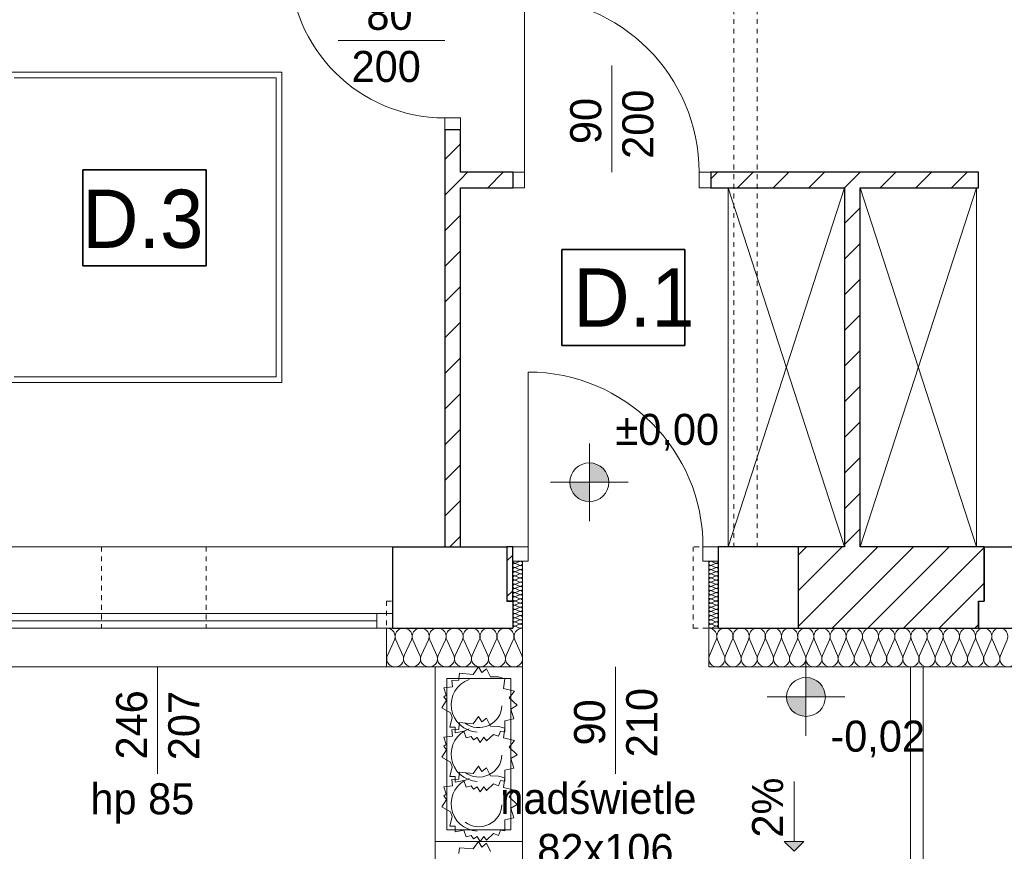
# Model space of a CAD drawing. Extents: x -220312 to -8310, y -91840 to 81907.
# Tile 36 of 128: x -171943 to -166869, y -11165 to -6879. Entities that reach past the tile are written whole.
import ezdxf

# ---------------------------------------------------------------- set-up
doc = ezdxf.new("R2010")
doc.units = 0
doc.header["$MEASUREMENT"] = 0
doc.set_wipeout_variables(frame=1)
doc.linetypes.add('Hidden Line', pattern=[50, 25, -25])
doc.layers.add('#kan_san-op', color=34, linetype='Continuous')
for name, color, linetype, lineweight, true_color in [('Arch drzwi_Nr_Pióra__4', 7, 'Continuous', 9, 0x029e21), ('Arch ocieplenie_Nr_Pióra__22', 7, 'Continuous', 9, 0x7f7f7f), ('Arch okna_Nr_Pióra__4', 7, 'Continuous', 9, 0x029e21), ('Arch wyposarzenie_Nr_Pióra__4', 7, 'Continuous', 9, 0x029e21), ('Arch wyposazenie_Nr_Pióra__9', 7, 'Continuous', 13, 0x3dad99)]:
    doc.layers.add(name, color=color, linetype=linetype, lineweight=lineweight, true_color=true_color)
for name, color, linetype, lineweight in [('Arch opisy_Nr_Pióra__21', 7, 'Continuous', 9), ('Arch schody_Nr_Pióra__21', 7, 'Continuous', 9), ('arch spadki_Nr_Pióra__21', 7, 'Continuous', 9), ('Arch wyburzenia_Nr_Pióra__46', 5, 'Continuous', 13), ('Arch ściany nośne_Nr_Pióra__21', 7, 'Continuous', 9), ('Arch ściany nośne_Nr_Pióra__27', 7, 'Continuous', 30), ('Drzwi ArchiCAD_Nr_Pióra__27', 7, 'Continuous', 30), ('Drzwi ArchiCAD_Nr_Pióra__5', 7, 'Continuous', 13), ('INWENT RZĘDNE_Nr_Pióra__21', 7, 'Continuous', 9), ('INWENT.ŚCIANY_Nr_Pióra__1', 7, 'Continuous', 25), ('INWENT.ŚCIANY_Nr_Pióra__101', 8, 'Continuous', 13), ('PODKŁAD', 252, 'Continuous', 35)]:
    doc.layers.add(name, color=color, linetype=linetype, lineweight=lineweight)
doc.styles.add('GENERATED_STYLE_2', font='txt')
doc.styles.add('GENERATED_STYLE_4', font='txt')
doc.styles.add('GENERATED_STYLE_6', font='txt')
pattern_1 = [(45, (0, 0), (-91.92388, 91.92388), [])]

# ---------------------------------------------------------------- blocks, each defined once
blk = doc.blocks.new('parter')
at = {"layer": 'Arch schody_Nr_Pióra__21', "linetype": 'Continuous'}
blk.add_hatch(color=252, dxfattribs=at).paths.add_polyline_path([(-167953, -11165.1), (-168003, -11115.1), (-167903, -11115.1)], flags=0)
at = {"layer": 'Arch ściany nośne_Nr_Pióra__21', "linetype": 'Continuous'}
h = blk.add_hatch(dxfattribs=at)
h.set_pattern_fill('Common_Brick', color=252, style=0, pattern_type=2)
h.set_pattern_definition(pattern_1)
h.paths.add_polyline_path([(-169752.4, -7445.1), (-169752.4, -9595.1), (-169672.4, -9595.1), (-169672.4, -7445.1)], flags=0)
h = blk.add_hatch(dxfattribs=at)
h.set_pattern_fill('Common_Brick', color=252, style=0, pattern_type=2)
h.set_pattern_definition(pattern_1)
h.paths.add_polyline_path([(-169672.4, -7745.1), (-169402.4, -7745.1), (-169402.4, -7665.1), (-169672.4, -7665.1)], flags=0)
h = blk.add_hatch(dxfattribs=at)
h.set_pattern_fill('Common_Brick', color=252, style=0, pattern_type=2)
h.set_pattern_definition(pattern_1)
h.paths.add_polyline_path([(-167002.4, -7665.1), (-168382.4, -7665.1), (-168382.4, -7745.1), (-167002.4, -7745.1)], flags=0)
h = blk.add_hatch(dxfattribs=at)
h.set_pattern_fill('Common_Brick', color=252, style=0, pattern_type=2)
h.set_pattern_definition(pattern_1)
h.paths.add_polyline_path([(-167612.4, -9595.1), (-167612.4, -7745.1), (-167692.4, -7745.1), (-167692.4, -9595.1)], flags=0)
h = blk.add_hatch(dxfattribs=at)
h.set_pattern_fill('Common_Brick', color=252, style=0, pattern_type=2)
h.set_pattern_definition(pattern_1)
h.paths.add_polyline_path([(-169402.4, -9875.1), (-169402.4, -9595.1), (-169432.4, -9595.1), (-169432.4, -9875.1)], flags=0)
h = blk.add_hatch(dxfattribs=at)
h.set_pattern_fill('Common_Brick', color=252, style=0, pattern_type=2)
h.set_pattern_definition(pattern_1)
h.paths.add_polyline_path([(-167002.4, -9595.1), (-167932.4, -9595.1), (-167932.4, -10015.1), (-167002.4, -10015.1)], flags=0)
h = blk.add_hatch(dxfattribs=at)
h.set_pattern_fill('Common_Brick', color=252, style=0, pattern_type=2)
h.set_pattern_definition(pattern_1)
h.paths.add_polyline_path([(-166972.4, -9595.1), (-167002.4, -9595.1), (-167002.4, -9875.1), (-166972.4, -9875.1)], flags=0)
at = {"layer": 'INWENT RZĘDNE_Nr_Pióra__21', "linetype": 'Continuous'}
for points in [[(-169007.8, -9263), (-168907.8, -9263), (-168915.4, -9224.7), (-168937.1, -9192.3), (-168969.5, -9170.6), (-169007.8, -9163)], [(-169007.8, -9263), (-169107.8, -9263), (-169100.2, -9301.2), (-169078.5, -9333.7), (-169046, -9355.3), (-169007.8, -9363)], [(-167891.5, -10369.6), (-167791.5, -10369.6), (-167799.1, -10331.4), (-167820.8, -10298.9), (-167853.2, -10277.2), (-167891.5, -10269.6)], [(-167891.5, -10369.6), (-167991.5, -10369.6), (-167983.9, -10407.9), (-167962.2, -10440.3), (-167929.8, -10462), (-167891.5, -10469.6)]]:
    blk.add_hatch(color=252, dxfattribs=at).paths.add_polyline_path(points, flags=0)
at = {"color": 252}
for p, q in [((-171617.4, -8146.6), (-171617.4, -7652.5)), ((-171617.4, -7652.5), (-170982.1, -7652.5)), ((-170982.1, -7652.5), (-170982.1, -8146.6)), ((-169150.3, -8557.8), (-169150.3, -8063.7)), ((-169150.3, -8063.7), (-168515.1, -8063.7)), ((-168515.1, -8063.7), (-168515.1, -8557.8)), ((-170982.1, -8146.6), (-171617.4, -8146.6)), ((-168515.1, -8557.8), (-169150.3, -8557.8))]:
    blk.add_line(p, q, dxfattribs=at)
at = {"layer": 'Arch ocieplenie_Nr_Pióra__22', "color": 252, "linetype": 'Continuous'}
for p, q in [((-169367.3, -9671.1), (-169387.5, -9680)), ((-169387.5, -9681.8), (-169367.3, -9690.8)), ((-168377.5, -9671.1), (-168357.3, -9680)), ((-168357.3, -9681.8), (-168377.5, -9690.8)), ((-169367.3, -9692.6), (-169387.5, -9701.6)), ((-169387.5, -9703.4), (-169367.3, -9712.4)), ((-169367.3, -9714.2), (-169387.5, -9723.1)), ((-169387.5, -9725), (-169367.3, -9733.9)), ((-169367.3, -9735.7), (-169387.5, -9744.7)), ((-168377.5, -9692.6), (-168357.3, -9701.6)), ((-168357.3, -9703.4), (-168377.5, -9712.4)), ((-168377.5, -9714.2), (-168357.3, -9723.1)), ((-168357.3, -9725), (-168377.5, -9733.9)), ((-168377.5, -9735.7), (-168357.3, -9744.7)), ((-169387.5, -9746.5), (-169367.3, -9755.5)), ((-169367.3, -9757.3), (-169387.5, -9766.3)), ((-169387.5, -9768.1), (-169367.3, -9777.1)), ((-169367.3, -9778.9), (-169387.5, -9787.8)), ((-169387.5, -9789.6), (-169367.3, -9798.6)), ((-168357.3, -9746.5), (-168377.5, -9755.5)), ((-168377.5, -9757.3), (-168357.3, -9766.3)), ((-168357.3, -9768.1), (-168377.5, -9777.1)), ((-168377.5, -9778.9), (-168357.3, -9787.8)), ((-168357.3, -9789.6), (-168377.5, -9798.6)), ((-169367.3, -9800.4), (-169387.5, -9809.4)), ((-169387.5, -9811.2), (-169367.3, -9820.2)), ((-169367.3, -9822), (-169387.5, -9831)), ((-169387.5, -9832.8), (-169367.3, -9841.7)), ((-169367.3, -9843.6), (-169387.5, -9852.5)), ((-168377.5, -9800.4), (-168357.3, -9809.4)), ((-168357.3, -9811.2), (-168377.5, -9820.2)), ((-168377.5, -9822), (-168357.3, -9831)), ((-168357.3, -9832.8), (-168377.5, -9841.7)), ((-168377.5, -9843.6), (-168357.3, -9852.5)), ((-169387.5, -9854.3), (-169367.3, -9863.3)), ((-169367.3, -9865.1), (-169387.5, -9874.1)), ((-169387.5, -9875.9), (-169367.3, -9884.9)), ((-169367.3, -9886.7), (-169387.5, -9895.6)), ((-168357.3, -9854.3), (-168377.5, -9863.3)), ((-168377.5, -9865.1), (-168357.3, -9874.1)), ((-168357.3, -9875.9), (-168377.5, -9884.9)), ((-168377.5, -9886.7), (-168357.3, -9895.6)), ((-169387.5, -9897.5), (-169367.3, -9906.4)), ((-169367.3, -9908.2), (-169387.5, -9917.2)), ((-169387.5, -9919), (-169367.3, -9928)), ((-169367.3, -9929.8), (-169387.5, -9938.8)), ((-169387.5, -9940.6), (-169367.3, -9949.6)), ((-168357.3, -9897.5), (-168377.5, -9906.4)), ((-168377.5, -9908.2), (-168357.3, -9917.2)), ((-168357.3, -9919), (-168377.5, -9928)), ((-168377.5, -9929.8), (-168357.3, -9938.8)), ((-168357.3, -9940.6), (-168377.5, -9949.6)), ((-169367.3, -9951.4), (-169387.5, -9960.3)), ((-169387.5, -9962.1), (-169367.3, -9971.1)), ((-169367.3, -9972.9), (-169387.5, -9981.9)), ((-169387.5, -9983.7), (-169367.3, -9992.7)), ((-169367.3, -9994.5), (-169387.5, -10003.5)), ((-168377.5, -9951.4), (-168357.3, -9960.3)), ((-168357.3, -9962.1), (-168377.5, -9971.1)), ((-168377.5, -9972.9), (-168357.3, -9981.9)), ((-168357.3, -9983.7), (-168377.5, -9992.7)), ((-168377.5, -9994.5), (-168357.3, -10003.5)), ((-169387.5, -10005.3), (-169367.3, -10014.2)), ((-168357.3, -10005.3), (-168377.5, -10014.2)), ((-170048.7, -10155.6), (-170012.3, -10074.7)), ((-170005, -10074.7), (-169968.6, -10155.6)), ((-169961.2, -10155.6), (-169924.8, -10074.7)), ((-169917.5, -10074.7), (-169881.1, -10155.6)), ((-169873.7, -10155.6), (-169837.3, -10074.7)), ((-169830, -10074.7), (-169793.6, -10155.6)), ((-169786.2, -10155.6), (-169749.8, -10074.7)), ((-169742.5, -10074.7), (-169706.1, -10155.6)), ((-169698.7, -10155.6), (-169662.3, -10074.7)), ((-169655, -10074.7), (-169618.6, -10155.6)), ((-169611.2, -10155.6), (-169574.8, -10074.7)), ((-169567.5, -10074.7), (-169531.1, -10155.6)), ((-169523.7, -10155.6), (-169487.3, -10074.7)), ((-169480, -10074.7), (-169443.6, -10155.6)), ((-169436.2, -10155.6), (-169399.8, -10074.7)), ((-169392.5, -10074.7), (-169356.1, -10155.6)), ((-168388.9, -10155.6), (-168354.2, -10074.7)), ((-168347.2, -10074.7), (-168312.5, -10155.6)), ((-168305.5, -10155.6), (-168270.9, -10074.7)), ((-168263.9, -10074.7), (-168229.2, -10155.6)), ((-168222.2, -10155.6), (-168187.5, -10074.7)), ((-168180.5, -10074.7), (-168145.9, -10155.6)), ((-168138.9, -10155.6), (-168104.2, -10074.7)), ((-168097.2, -10074.7), (-168062.5, -10155.6)), ((-168055.5, -10155.6), (-168020.9, -10074.7)), ((-168013.9, -10074.7), (-167979.2, -10155.6)), ((-167972.2, -10155.6), (-167937.5, -10074.7)), ((-167930.5, -10074.7), (-167895.9, -10155.6)), ((-167888.9, -10155.6), (-167854.2, -10074.7)), ((-167847.2, -10074.7), (-167812.5, -10155.6)), ((-167805.5, -10155.6), (-167770.9, -10074.7)), ((-167763.9, -10074.7), (-167729.2, -10155.6)), ((-167722.2, -10155.6), (-167687.5, -10074.7)), ((-167680.5, -10074.7), (-167645.9, -10155.6)), ((-167638.9, -10155.6), (-167604.2, -10074.7)), ((-167597.2, -10074.7), (-167562.5, -10155.6)), ((-167555.5, -10155.6), (-167520.9, -10074.7)), ((-167513.9, -10074.7), (-167479.2, -10155.6)), ((-167472.2, -10155.6), (-167437.5, -10074.7)), ((-167430.5, -10074.7), (-167395.9, -10155.6)), ((-167388.9, -10155.6), (-167354.2, -10074.7)), ((-167347.2, -10074.7), (-167312.5, -10155.6)), ((-167305.5, -10155.6), (-167270.9, -10074.7)), ((-167263.9, -10074.7), (-167229.2, -10155.6)), ((-167222.2, -10155.6), (-167187.5, -10074.7)), ((-167180.5, -10074.7), (-167145.9, -10155.6)), ((-167138.9, -10155.6), (-167104.2, -10074.7)), ((-167097.2, -10074.7), (-167062.5, -10155.6)), ((-167055.5, -10155.6), (-167020.9, -10074.7)), ((-167013.9, -10074.7), (-166979.2, -10155.6)), ((-166972.2, -10155.6), (-166937.5, -10074.7)), ((-166930.5, -10074.7), (-166895.9, -10155.6)), ((-166888.9, -10155.6), (-166854.2, -10074.7))]:
    blk.add_line(p, q, dxfattribs=at)
for centre, major_axis, ratio, start_param, end_param in [((-169391.7, -9691.7), (0, -10.8), 0.986338, 2.7288, 6.695979), ((-169391.7, -9670.1), (0, -10.8), 0.986338, 4.712389, 6.695979), ((-169363, -9680.9), (0, -10.8), 0.986338, 5.870392, 9.837571), ((-169363, -9702.5), (0, -10.8), 0.986338, 5.870392, 9.837571), ((-168381.7, -9680.9), (0, -10.8), 0.986338, 2.728799, 6.695979), ((-168381.7, -9702.5), (0, -10.8), 0.986338, 2.728799, 6.695979), ((-168353, -9670.1), (0, -10.8), 0.986338, 5.870392, 7.853982), ((-168353, -9691.7), (0, -10.8), 0.986338, 5.870392, 9.837571), ((-169391.7, -9713.3), (0, -10.8), 0.986338, 2.7288, 6.695979), ((-169391.7, -9734.8), (0, -10.8), 0.986338, 2.7288, 6.695979), ((-169363, -9724.1), (0, -10.8), 0.986338, 5.870392, 9.837571), ((-169363, -9745.6), (0, -10.8), 0.986338, 5.870392, 9.837571), ((-168381.7, -9724.1), (0, -10.8), 0.986338, 2.728799, 6.695979), ((-168381.7, -9745.6), (0, -10.8), 0.986338, 2.728799, 6.695979), ((-168353, -9713.3), (0, -10.8), 0.986338, 5.870392, 9.837571), ((-168353, -9734.8), (0, -10.8), 0.986338, 5.870392, 9.837571), ((-169391.7, -9756.4), (0, -10.8), 0.986338, 2.7288, 6.695979), ((-169391.7, -9778), (0, -10.8), 0.986338, 2.7288, 6.695979), ((-169391.7, -9799.5), (0, -10.8), 0.986338, 2.7288, 6.695979), ((-169363, -9767.2), (0, -10.8), 0.986338, 5.870392, 9.837571), ((-169363, -9788.7), (0, -10.8), 0.986338, 5.870392, 9.837571), ((-168381.7, -9767.2), (0, -10.8), 0.986338, 2.728799, 6.695979), ((-168381.7, -9788.7), (0, -10.8), 0.986338, 2.728799, 6.695979), ((-168353, -9756.4), (0, -10.8), 0.986338, 5.870392, 9.837571), ((-168353, -9778), (0, -10.8), 0.986338, 5.870392, 9.837571), ((-168353, -9799.5), (0, -10.8), 0.986338, 5.870392, 9.837571), ((-169391.7, -9821.1), (0, -10.8), 0.986338, 2.7288, 6.695979), ((-169391.7, -9842.6), (0, -10.8), 0.986338, 2.7288, 6.695979), ((-169363, -9810.3), (0, -10.8), 0.986338, 5.870392, 9.837571), ((-169363, -9831.9), (0, -10.8), 0.986338, 5.870392, 9.837571), ((-169363, -9853.4), (0, -10.8), 0.986338, 5.870392, 9.837571), ((-168381.7, -9810.3), (0, -10.8), 0.986338, 2.728799, 6.695979), ((-168381.7, -9831.9), (0, -10.8), 0.986338, 2.728799, 6.695979), ((-168381.7, -9853.4), (0, -10.8), 0.986338, 2.728799, 6.695979), ((-168353, -9821.1), (0, -10.8), 0.986338, 5.870392, 9.837571), ((-168353, -9842.6), (0, -10.8), 0.986338, 5.870392, 9.837571), ((-169391.7, -9864.2), (0, -10.8), 0.986338, 2.7288, 6.695979), ((-169391.7, -9885.8), (0, -10.8), 0.986338, 2.7288, 6.695979), ((-169363, -9875), (0, -10.8), 0.986338, 5.870392, 9.837571), ((-169363, -9896.6), (0, -10.8), 0.986338, 5.870392, 9.837571), ((-168381.7, -9875), (0, -10.8), 0.986338, 2.728799, 6.695979), ((-168381.7, -9896.6), (0, -10.8), 0.986338, 2.728799, 6.695979), ((-168353, -9864.2), (0, -10.8), 0.986338, 5.870392, 9.837571), ((-168353, -9885.8), (0, -10.8), 0.986338, 5.870392, 9.837571), ((-169391.7, -9907.3), (0, -10.8), 0.986338, 2.7288, 6.695979), ((-169391.7, -9928.9), (0, -10.8), 0.986338, 2.7288, 6.695979), ((-169391.7, -9950.5), (0, -10.8), 0.986338, 2.7288, 6.695979), ((-169363, -9918.1), (0, -10.8), 0.986338, 5.870392, 9.837571), ((-169363, -9939.7), (0, -10.8), 0.986338, 5.870392, 9.837571), ((-168381.7, -9918.1), (0, -10.8), 0.986338, 2.728799, 6.695979), ((-168381.7, -9939.7), (0, -10.8), 0.986338, 2.728799, 6.695979), ((-168353, -9907.3), (0, -10.8), 0.986338, 5.870392, 9.837571), ((-168353, -9928.9), (0, -10.8), 0.986338, 5.870392, 9.837571), ((-168353, -9950.5), (0, -10.8), 0.986338, 5.870392, 9.837571), ((-169391.7, -9972), (0, -10.8), 0.986338, 2.7288, 6.695979), ((-169391.7, -9993.6), (0, -10.8), 0.986338, 2.7288, 6.695979), ((-169363, -9961.2), (0, -10.8), 0.986338, 5.870392, 9.837571), ((-169363, -9982.8), (0, -10.8), 0.986338, 5.870392, 9.837571), ((-169363, -10004.4), (0, -10.8), 0.986338, 5.870392, 9.837571), ((-168381.7, -9961.2), (0, -10.8), 0.986338, 2.728799, 6.695979), ((-168381.7, -9982.8), (0, -10.8), 0.986338, 2.728799, 6.695979), ((-168381.7, -10004.4), (0, -10.8), 0.986338, 2.728799, 6.695979), ((-168353, -9972), (0, -10.8), 0.986338, 5.870392, 9.837571), ((-168353, -9993.6), (0, -10.8), 0.986338, 5.870392, 9.837571), ((-170052.4, -10057.7), (43.7, 0), 0.972243, 5.870392, 7.853982), ((-169964.9, -10057.7), (43.7, 0), 0.972243, 5.870392, 9.837571), ((-169877.4, -10057.7), (43.7, 0), 0.972243, 5.870392, 9.837571), ((-169789.9, -10057.7), (43.7, 0), 0.972243, 5.870392, 9.837571), ((-169702.4, -10057.7), (43.7, 0), 0.972243, 5.870392, 9.837571), ((-169614.9, -10057.7), (43.7, 0), 0.972243, 5.870392, 9.837571), ((-169527.4, -10057.7), (43.7, 0), 0.972243, 5.870392, 9.837571), ((-169439.9, -10057.7), (43.7, 0), 0.972243, 5.870392, 9.837571), ((-169391.7, -10015.1), (0, -10.8), 0.986338, 2.7288, 4.712389), ((-169352.4, -10057.7), (43.7, 0), 0.972243, 1.570796, 3.554385), ((-168392.4, -10057.7), (0, 42.5), 0.979571, 4.299596, 6.283185), ((-168353, -10015.1), (0, -10.8), 0.986338, 1.570796, 3.554385), ((-168309, -10057.7), (0, 42.5), 0.979571, 4.299595, 8.266774), ((-168225.7, -10057.7), (0, 42.5), 0.979571, 4.299595, 8.266774), ((-168142.4, -10057.7), (0, 42.5), 0.979571, 4.299595, 8.266774), ((-168059, -10057.7), (0, 42.5), 0.979571, 4.299595, 8.266774), ((-167975.7, -10057.7), (0, 42.5), 0.979571, 4.299595, 8.266774), ((-167892.4, -10057.7), (0, 42.5), 0.979571, 4.299595, 8.266774), ((-167809, -10057.7), (0, 42.5), 0.979571, 4.299595, 8.266774), ((-167725.7, -10057.7), (0, 42.5), 0.979571, 4.299595, 8.266774), ((-167642.4, -10057.7), (0, 42.5), 0.979571, 4.299595, 8.266774), ((-167559, -10057.7), (0, 42.5), 0.979571, 4.299595, 8.266774), ((-167475.7, -10057.7), (0, 42.5), 0.979571, 4.299595, 8.266774), ((-167392.4, -10057.7), (0, 42.5), 0.979571, 4.299595, 8.266774), ((-167309, -10057.7), (0, 42.5), 0.979571, 4.299595, 8.266774), ((-167225.7, -10057.7), (0, 42.5), 0.979571, 4.299595, 8.266774), ((-167142.4, -10057.7), (0, 42.5), 0.979571, 4.299595, 8.266774), ((-167059, -10057.7), (0, 42.5), 0.979571, 4.299595, 8.266774), ((-166975.7, -10057.7), (0, 42.5), 0.979571, 4.299595, 8.266774), ((-166892.4, -10057.7), (0, 42.5), 0.979571, 4.299595, 8.266774), ((-170008.6, -10172.6), (43.7, 0), 0.972243, 2.728799, 6.695979), ((-169921.1, -10172.6), (43.7, 0), 0.972243, 2.728799, 6.695979), ((-169833.6, -10172.6), (43.7, 0), 0.972243, 2.728799, 6.695979), ((-169746.1, -10172.6), (43.7, 0), 0.972243, 2.728799, 6.695979), ((-169658.6, -10172.6), (43.7, 0), 0.972243, 2.728799, 6.695979), ((-169571.1, -10172.6), (43.7, 0), 0.972243, 2.728799, 6.695979), ((-169483.6, -10172.6), (43.7, 0), 0.972243, 2.728799, 6.695979), ((-169396.1, -10172.6), (43.7, 0), 0.972243, 2.728799, 6.695979), ((-168350.7, -10172.6), (0, 42.5), 0.979571, 1.158003, 5.125183), ((-168267.4, -10172.6), (0, 42.5), 0.979571, 1.158003, 5.125183), ((-168184, -10172.6), (0, 42.5), 0.979571, 1.158003, 5.125183), ((-168100.7, -10172.6), (0, 42.5), 0.979571, 1.158003, 5.125183), ((-168017.4, -10172.6), (0, 42.5), 0.979571, 1.158003, 5.125183), ((-167934, -10172.6), (0, 42.5), 0.979571, 1.158003, 5.125183), ((-167850.7, -10172.6), (0, 42.5), 0.979571, 1.158003, 5.125183), ((-167767.4, -10172.6), (0, 42.5), 0.979571, 1.158003, 5.125183), ((-167684, -10172.6), (0, 42.5), 0.979571, 1.158003, 5.125183), ((-167600.7, -10172.6), (0, 42.5), 0.979571, 1.158003, 5.125183), ((-167517.4, -10172.6), (0, 42.5), 0.979571, 1.158003, 5.125183), ((-167434, -10172.6), (0, 42.5), 0.979571, 1.158003, 5.125183), ((-167350.7, -10172.6), (0, 42.5), 0.979571, 1.158003, 5.125183), ((-167267.4, -10172.6), (0, 42.5), 0.979571, 1.158003, 5.125183), ((-167184, -10172.6), (0, 42.5), 0.979571, 1.158003, 5.125183), ((-167100.7, -10172.6), (0, 42.5), 0.979571, 1.158003, 5.125183), ((-167017.4, -10172.6), (0, 42.5), 0.979571, 1.158003, 5.125183), ((-166934, -10172.6), (0, 42.5), 0.979571, 1.158003, 5.125183), ((-166850.7, -10172.6), (0, 42.5), 0.979571, 1.158003, 5.125183)]:
    blk.add_ellipse(centre, major_axis=major_axis, ratio=ratio, start_param=start_param, end_param=end_param, dxfattribs=at)
at = {"layer": 'Arch okna_Nr_Pióra__4', "color": 252, "linetype": 'Continuous'}
for p, q in [((-169752.4, -6985.1), (-170302.4, -6985.1)), ((-168892.4, -7665.1), (-168892.4, -7115.1)), ((-169322.4, -9595.1), (-169322.4, -8695.1)), ((-172482.4, -9595.1), (-170022.4, -9595.1)), ((-169402.4, -9595.1), (-169322.4, -9595.1)), ((-169322.4, -9595.1), (-169322.4, -9670.1)), ((-168422.4, -9595.1), (-168342.4, -9595.1)), ((-168422.4, -9595.1), (-168422.4, -9670.1)), ((-169402.4, -9670.1), (-169322.4, -9670.1)), ((-168422.4, -9670.1), (-168342.4, -9670.1)), ((-172482.4, -9940.1), (-170022.4, -9940.1)), ((-170102.4, -9940.1), (-170102.4, -10015.1)), ((-172402.4, -9977.6), (-170102.4, -9977.6)), ((-172482.4, -10015.1), (-170022.4, -10015.1)), ((-172412.4, -10215.1), (-170052.4, -10215.1)), ((-171232.4, -10215.1), (-171232.4, -10765.1)), ((-168872.4, -10215.1), (-168872.4, -10765.1))]:
    blk.add_line(p, q, dxfattribs=at)
blk.add_arc((-169322.4, -9595.1), 900, 0, 90, dxfattribs=at)
at = {"layer": 'Arch opisy_Nr_Pióra__21', "color": 252, "linetype": 'Continuous'}
for p, q in [((-171617.4, -8146.6), (-171617.4, -7652.5)), ((-171617.4, -7652.5), (-170982.1, -7652.5)), ((-170982.1, -7652.5), (-170982.1, -8146.6)), ((-169150.3, -8557.8), (-169150.3, -8063.7)), ((-169150.3, -8063.7), (-168515.1, -8063.7)), ((-168515.1, -8063.7), (-168515.1, -8557.8)), ((-170982.1, -8146.6), (-171617.4, -8146.6)), ((-168515.1, -8557.8), (-169150.3, -8557.8))]:
    blk.add_line(p, q, dxfattribs=at)
at = {"layer": 'Arch schody_Nr_Pióra__21', "color": 252, "linetype": 'Continuous'}
for p, q in [((-169352.4, -10215.2), (-169802.4, -10215.2)), ((-169802.4, -10215.2), (-169802.4, -11115.2)), ((-169352.4, -11115.2), (-169352.4, -10215.2)), ((-167352.4, -10215.2), (-167352.4, -12915.2)), ((-167287.4, -10215.2), (-167287.4, -12915.2)), ((-169742.4, -10275.2), (-169742.4, -11055.2)), ((-169412.4, -10275.2), (-169742.4, -10275.2)), ((-169412.4, -11055.2), (-169412.4, -10275.2)), ((-167953, -10805.1), (-167953, -11115.1)), ((-169742.4, -11055.2), (-169412.4, -11055.2)), ((-169352.4, -11115.2), (-169802.4, -11115.2)), ((-169352.4, -11115.2), (-169802.4, -11115.2)), ((-169802.4, -11115.2), (-169802.4, -12015.2)), ((-169352.4, -12015.2), (-169352.4, -11115.2)), ((-168003, -11115.1), (-167903, -11115.1)), ((-167953, -11165.1), (-168003, -11115.1)), ((-167953, -11165.1), (-167903, -11115.1))]:
    blk.add_line(p, q, dxfattribs=at)
at = {"layer": 'Arch wyburzenia_Nr_Pióra__46', "color": 252, "linetype": 'Continuous'}
for p, q in [((-169352.4, -10215.1), (-169352.4, -9670.1)), ((-168392.4, -9670.1), (-168392.4, -10215.1)), ((-170052.4, -10015.1), (-170052.4, -10215.1)), ((-170052.4, -10215.1), (-169352.4, -10215.1)), ((-168392.4, -10215.1), (-166392.4, -10215.1))]:
    blk.add_line(p, q, dxfattribs=at)
at = {"layer": 'Arch wyposarzenie_Nr_Pióra__4', "color": 252, "linetype": 'Continuous'}
for p, q in [((-169680.5, -10276.7), (-169676.5, -10247.6)), ((-169676.5, -10247.6), (-169606.3, -10253.3)), ((-169606.3, -10253.3), (-169578.5, -10215.2)), ((-169578.5, -10215.2), (-169561.8, -10243.5)), ((-169561.8, -10243.5), (-169538.2, -10224)), ((-169538.2, -10224), (-169516.7, -10265.4)), ((-169717.2, -10284), (-169680.9, -10283.6)), ((-169712.2, -10317.2), (-169717.2, -10284)), ((-169680.9, -10283.6), (-169680.5, -10276.7)), ((-169516.7, -10265.4), (-169475.4, -10266.7)), ((-169475.4, -10266.7), (-169443.2, -10275.5)), ((-169443.2, -10275.5), (-169450.4, -10326.6)), ((-169756.8, -10323.2), (-169712.2, -10317.2)), ((-169744.9, -10360.6), (-169756.8, -10323.2)), ((-169450.4, -10326.6), (-169393.2, -10340)), ((-169393.2, -10340), (-169420.8, -10374.6)), ((-169768.3, -10426.2), (-169744.6, -10387)), ((-169757.3, -10368.2), (-169744.9, -10360.6)), ((-169744.6, -10387), (-169757.3, -10368.2)), ((-169420.8, -10374.6), (-169379, -10412.8)), ((-169723.6, -10451.6), (-169768.3, -10426.2)), ((-169714.2, -10475.9), (-169723.6, -10451.6)), ((-169379, -10412.8), (-169412.4, -10432)), ((-169412.4, -10432), (-169396.3, -10481.9)), ((-169727.3, -10524.7), (-169714.2, -10475.9)), ((-169680.5, -10531.2), (-169676.5, -10502.1)), ((-169676.5, -10502.1), (-169606.3, -10507.8)), ((-169606.3, -10507.8), (-169578.5, -10469.6)), ((-169578.5, -10469.6), (-169561.8, -10497.9)), ((-169561.8, -10497.9), (-169538.2, -10478.5)), ((-169538.2, -10478.5), (-169516.7, -10519.9)), ((-169396.3, -10481.9), (-169443.9, -10492.5)), ((-169443.9, -10492.5), (-169442.6, -10549)), ((-169698.6, -10525.4), (-169727.3, -10524.7)), ((-169717.2, -10538.4), (-169680.9, -10538.1)), ((-169712.2, -10571.6), (-169717.2, -10538.4)), ((-169699.2, -10555.2), (-169698.6, -10525.4)), ((-169654.9, -10545.4), (-169699.2, -10555.2)), ((-169680.9, -10538.1), (-169680.5, -10531.2)), ((-169643.1, -10580.7), (-169654.9, -10545.4)), ((-169516.7, -10519.9), (-169475.4, -10521.2)), ((-169465.8, -10545.9), (-169475.7, -10572.6)), ((-169475.4, -10521.2), (-169443.2, -10530)), ((-169442.6, -10549), (-169465.8, -10545.9)), ((-169443.2, -10530), (-169450.4, -10581)), ((-169756.8, -10577.6), (-169712.2, -10571.6)), ((-169744.9, -10615.1), (-169756.8, -10577.6)), ((-169616.5, -10572.7), (-169643.1, -10580.7)), ((-169605.4, -10590.2), (-169616.5, -10572.7)), ((-169585.2, -10577.9), (-169605.4, -10590.2)), ((-169569.7, -10604.6), (-169585.2, -10577.9)), ((-169551.6, -10577.7), (-169569.7, -10604.6)), ((-169538.6, -10596.5), (-169551.6, -10577.7)), ((-169502.4, -10563.2), (-169538.6, -10596.5)), ((-169475.7, -10572.6), (-169502.4, -10563.2)), ((-169450.4, -10581), (-169393.2, -10594.4)), ((-169393.2, -10594.4), (-169420.8, -10629.1)), ((-169768.3, -10680.6), (-169744.6, -10641.5)), ((-169757.3, -10622.7), (-169744.9, -10615.1)), ((-169744.6, -10641.5), (-169757.3, -10622.7)), ((-169420.8, -10629.1), (-169379, -10667.3)), ((-169723.6, -10706), (-169768.3, -10680.6)), ((-169714.2, -10730.4), (-169723.6, -10706)), ((-169379, -10667.3), (-169412.4, -10686.4)), ((-169412.4, -10686.4), (-169396.3, -10736.3)), ((-169727.3, -10779.2), (-169714.2, -10730.4)), ((-169606.3, -10763.9), (-169578.5, -10725.7)), ((-169578.5, -10725.7), (-169561.8, -10754)), ((-169561.8, -10754), (-169538.2, -10734.5)), ((-169538.2, -10734.5), (-169516.7, -10776)), ((-169396.3, -10736.3), (-169443.9, -10746.9)), ((-169443.9, -10746.9), (-169442.6, -10803.4)), ((-169698.6, -10779.9), (-169727.3, -10779.2)), ((-169717.2, -10794.5), (-169680.9, -10794.2)), ((-169712.2, -10827.7), (-169717.2, -10794.5)), ((-169699.2, -10809.6), (-169698.6, -10779.9)), ((-169654.9, -10799.9), (-169699.2, -10809.6)), ((-169680.9, -10794.2), (-169680.5, -10787.3)), ((-169680.5, -10787.3), (-169676.5, -10758.1)), ((-169676.5, -10758.1), (-169606.3, -10763.9)), ((-169643.1, -10835.2), (-169654.9, -10799.9)), ((-169516.7, -10776), (-169475.4, -10777.3)), ((-169465.8, -10800.3), (-169475.7, -10827.1)), ((-169475.4, -10777.3), (-169443.2, -10786)), ((-169442.6, -10803.4), (-169465.8, -10800.3)), ((-169443.2, -10786), (-169450.4, -10837.1)), ((-169756.8, -10833.7), (-169712.2, -10827.7)), ((-169744.9, -10871.2), (-169756.8, -10833.7)), ((-169616.5, -10827.2), (-169643.1, -10835.2)), ((-169605.4, -10844.7), (-169616.5, -10827.2)), ((-169585.2, -10832.3), (-169605.4, -10844.7)), ((-169569.7, -10859.1), (-169585.2, -10832.3)), ((-169551.6, -10832.2), (-169569.7, -10859.1)), ((-169538.6, -10851), (-169551.6, -10832.2)), ((-169502.4, -10817.6), (-169538.6, -10851)), ((-169475.7, -10827.1), (-169502.4, -10817.6)), ((-169450.4, -10837.1), (-169393.2, -10850.5)), ((-169393.2, -10850.5), (-169420.8, -10885.2)), ((-169768.3, -10936.7), (-169744.6, -10897.6)), ((-169757.3, -10878.8), (-169744.9, -10871.2)), ((-169744.6, -10897.6), (-169757.3, -10878.8)), ((-169420.8, -10885.2), (-169379, -10923.3)), ((-169723.6, -10962.1), (-169768.3, -10936.7)), ((-169379, -10923.3), (-169412.4, -10942.5)), ((-169412.4, -10942.5), (-169396.3, -10992.4)), ((-169727.3, -11035.3), (-169714.2, -10986.4)), ((-169714.2, -10986.4), (-169723.6, -10962.1)), ((-169396.3, -10992.4), (-169443.9, -11003)), ((-169443.9, -11003), (-169442.6, -11059.5)), ((-169698.6, -11036), (-169727.3, -11035.3)), ((-169699.2, -11065.7), (-169698.6, -11036)), ((-169654.9, -11056), (-169699.2, -11065.7)), ((-169643.1, -11091.2), (-169654.9, -11056)), ((-169465.8, -11056.4), (-169475.7, -11083.2)), ((-169442.6, -11059.5), (-169465.8, -11056.4)), ((-169616.5, -11083.3), (-169643.1, -11091.2)), ((-169605.4, -11100.8), (-169616.5, -11083.3)), ((-169585.2, -11088.4), (-169605.4, -11100.8)), ((-169569.7, -11115.2), (-169585.2, -11088.4)), ((-169551.6, -11088.3), (-169569.7, -11115.2)), ((-169538.6, -11107.1), (-169551.6, -11088.3)), ((-169502.4, -11073.7), (-169538.6, -11107.1)), ((-169475.7, -11083.2), (-169502.4, -11073.7)), ((-169680.5, -11176.7), (-169676.5, -11147.6)), ((-169676.5, -11147.6), (-169606.3, -11153.3)), ((-169606.3, -11153.3), (-169578.5, -11115.2)), ((-169578.5, -11115.2), (-169561.8, -11143.5)), ((-169561.8, -11143.5), (-169538.2, -11124)), ((-169538.2, -11124), (-169516.7, -11165.4))]:
    blk.add_line(p, q, dxfattribs=at)
for centre, major_axis, start_param, end_param in [((-169577.4, -10410.7), (142.6, 0), 1.927535, 4.652962), ((-169577.4, -10410.7), (119.4, 0), 4.078423, 6.243896), ((-169577.4, -10665.2), (142.6, 0), 1.927535, 4.652962), ((-169577.4, -10665.2), (119.4, 0), 4.078423, 6.243896), ((-169577.4, -10921.2), (142.6, 0), 1.927535, 4.652962), ((-169577.4, -10921.2), (119.4, 0), 4.078423, 6.243896)]:
    blk.add_ellipse(centre, major_axis=major_axis, ratio=0.982005, start_param=start_param, end_param=end_param, dxfattribs=at)
at = {"layer": 'Arch wyposazenie_Nr_Pióra__9', "color": 252, "linetype": 'Continuous'}
for p, q in [((-172592.4, -7148.9), (-170592.4, -7148.9)), ((-170592.4, -7148.9), (-170592.4, -8748.9)), ((-171972.4, -7178.9), (-170622.4, -7178.9)), ((-170622.4, -7178.9), (-170622.4, -7948.9)), ((-168292.4, -7745.1), (-167692.4, -9595.1)), ((-168292.4, -9595.1), (-167692.4, -7745.1)), ((-168292.4, -9595.1), (-168292.4, -7745.1)), ((-167012.4, -9595.1), (-167612.4, -7745.1)), ((-167012.4, -7745.1), (-167612.4, -9595.1)), ((-167012.4, -9595.1), (-167012.4, -7745.1)), ((-170622.4, -7948.9), (-170622.4, -8718.9)), ((-170622.4, -8718.9), (-171972.4, -8718.9)), ((-170592.4, -8748.9), (-172592.4, -8748.9))]:
    blk.add_line(p, q, dxfattribs=at)
at = {"layer": 'Arch ściany nośne_Nr_Pióra__27', "color": 252, "linetype": 'Continuous'}
for p, q in [((-169752.4, -7445.1), (-169752.4, -9595.1)), ((-169752.4, -7445.1), (-169672.4, -7445.1)), ((-169672.4, -7665.1), (-169672.4, -7445.1)), ((-169402.4, -7665.1), (-169672.4, -7665.1)), ((-169402.4, -7665.1), (-169402.4, -7745.1)), ((-167002.4, -7665.1), (-168382.4, -7665.1)), ((-168382.4, -7665.1), (-168382.4, -7745.1)), ((-167002.4, -7745.1), (-167002.4, -7665.1)), ((-169672.4, -9595.1), (-169672.4, -7745.1)), ((-169672.4, -7745.1), (-169402.4, -7745.1)), ((-168382.4, -7745.1), (-167692.4, -7745.1)), ((-167692.4, -7745.1), (-167692.4, -9595.1)), ((-167612.4, -9595.1), (-167612.4, -7745.1)), ((-167612.4, -7745.1), (-167002.4, -7745.1)), ((-169752.4, -9595.1), (-169672.4, -9595.1)), ((-169432.4, -9595.1), (-169432.4, -9875.1)), ((-169402.4, -9595.1), (-169432.4, -9595.1)), ((-169402.4, -9875.1), (-169402.4, -9595.1)), ((-167932.4, -9595.1), (-167932.4, -10015.1)), ((-167692.4, -9595.1), (-167932.4, -9595.1)), ((-167002.4, -9595.1), (-167612.4, -9595.1)), ((-166972.4, -9595.1), (-167002.4, -9595.1)), ((-166972.4, -9875.1), (-166972.4, -9595.1)), ((-169432.4, -9875.1), (-169402.4, -9875.1)), ((-167002.4, -9875.1), (-166972.4, -9875.1)), ((-167002.4, -10015.1), (-167002.4, -9875.1)), ((-167932.4, -10015.1), (-167002.4, -10015.1))]:
    blk.add_line(p, q, dxfattribs=at)
at = {"layer": 'Drzwi ArchiCAD_Nr_Pióra__27', "color": 252, "linetype": 'Continuous'}
for p, q in [((-169752.4, -7445.1), (-169672.4, -7445.1)), ((-169402.4, -7665.1), (-169402.4, -7745.1)), ((-168382.4, -7665.1), (-168382.4, -7745.1))]:
    blk.add_line(p, q, dxfattribs=at)
at = {"layer": 'Drzwi ArchiCAD_Nr_Pióra__5', "color": 252, "linetype": 'Continuous'}
for p, q in [((-169342.4, -7665.1), (-169342.4, -6765.1)), ((-169752.4, -7385.1), (-169752.4, -7445.1)), ((-169672.4, -7385.1), (-169752.4, -7385.1)), ((-169672.4, -7445.1), (-169672.4, -7385.1)), ((-169752.4, -7445.1), (-169672.4, -7445.1)), ((-169402.4, -7745.1), (-169402.4, -7665.1)), ((-169402.4, -7665.1), (-169342.4, -7665.1)), ((-169342.4, -7665.1), (-169342.4, -7745.1)), ((-168442.4, -7665.1), (-168382.4, -7665.1)), ((-168442.4, -7745.1), (-168442.4, -7665.1)), ((-168382.4, -7665.1), (-168382.4, -7745.1)), ((-169342.4, -7745.1), (-169402.4, -7745.1)), ((-168382.4, -7745.1), (-168442.4, -7745.1))]:
    blk.add_line(p, q, dxfattribs=at)
for centre, radius, start, end in [((-169752.4, -6585.1), 800, 180, 270), ((-169342.4, -7665.1), 900, 0, 90)]:
    blk.add_arc(centre, radius, start, end, dxfattribs=at)
at = {"layer": 'INWENT RZĘDNE_Nr_Pióra__21', "color": 252, "linetype": 'Continuous'}
for p, q in [((-169007.8, -9463), (-169007.8, -9063)), ((-169207.8, -9263), (-168807.8, -9263)), ((-167891.5, -10569.6), (-167891.5, -10169.6)), ((-168091.5, -10369.6), (-167691.5, -10369.6))]:
    blk.add_line(p, q, dxfattribs=at)
for centre in [(-169007.8, -9263), (-167891.5, -10369.6)]:
    blk.add_circle(centre, 100, dxfattribs=at)
at = {"layer": 'INWENT.ŚCIANY_Nr_Pióra__1', "color": 252, "linetype": 'Continuous'}
for p, q in [((-170022.4, -9595.1), (-169432.4, -9595.1)), ((-170022.4, -9595.1), (-170022.4, -10015.1)), ((-169432.4, -9595.1), (-169432.4, -9875.1)), ((-168342.4, -10015.1), (-168342.4, -9595.1)), ((-167932.4, -9595.1), (-168342.4, -9595.1)), ((-167932.4, -9595.1), (-167932.4, -10015.1)), ((-166972.4, -9595.1), (-166432.4, -9595.1)), ((-166972.4, -9595.1), (-166972.4, -9875.1)), ((-169402.4, -9875.1), (-169432.4, -9875.1)), ((-169402.4, -9875.1), (-169402.4, -10015.1)), ((-167002.4, -9875.1), (-166972.4, -9875.1)), ((-167002.4, -9875.1), (-167002.4, -10015.1)), ((-170022.4, -10015.1), (-169402.4, -10015.1)), ((-168342.4, -10015.1), (-167932.4, -10015.1)), ((-167002.4, -10015.1), (-166432.4, -10015.1))]:
    blk.add_line(p, q, dxfattribs=at)
at = {"layer": 'INWENT.ŚCIANY_Nr_Pióra__101', "color": 252, "linetype": 'Hidden Line'}
for p, q in [((-168262.4, -5675.1), (-168262.4, -9595.1)), ((-168142.4, -5675.1), (-168142.4, -9595.1)), ((-171522.4, -9595.1), (-171522.4, -10015.1)), ((-170982.4, -9595.1), (-171522.4, -9595.1)), ((-170982.4, -9595.1), (-170982.4, -10015.1)), ((-168342.4, -9595.1), (-168472.4, -9595.1)), ((-168472.4, -9595.1), (-168472.4, -10015.1)), ((-170052.4, -9875.1), (-170022.4, -9875.1)), ((-170052.4, -9875.1), (-170052.4, -10015.1)), ((-171522.4, -10015.1), (-170982.4, -10015.1)), ((-170052.4, -10015.1), (-170022.4, -10015.1)), ((-168472.4, -10015.1), (-168342.4, -10015.1))]:
    blk.add_line(p, q, dxfattribs=at)
at = {"layer": 'Arch drzwi_Nr_Pióra__4', "color": 252, "linetype": 'Continuous', "style": 'GENERATED_STYLE_6'}
for s, p in [('80', (-170156.9, -6931)), ('200', (-170233.1, -7199.7)), ('nadświetle', (-169466.7, -10972.5)), ('82x106', (-169276.2, -11235.7))]:
    blk.add_text(s, height=160, dxfattribs=at).set_placement(p)
for s, p in [('200', (-168677.9, -7595.9)), ('90', (-168946.6, -7519.7)), ('210', (-168657.9, -10680.6)), ('90', (-168926.6, -10619.7))]:
    blk.add_text(s, height=160, rotation=90, dxfattribs=at).set_placement(p)
at = {"layer": 'Arch okna_Nr_Pióra__4', "color": 252, "linetype": 'Continuous', "style": 'GENERATED_STYLE_6'}
for s, p in [('246', (-171286.6, -10692.1)), ('207', (-171017.9, -10695.9))]:
    blk.add_text(s, height=160, rotation=90, dxfattribs=at).set_placement(p)
blk.add_text('hp 85', height=160, dxfattribs=at).set_placement((-171579, -10974.5))
at = {"layer": 'Arch opisy_Nr_Pióra__21', "color": 252, "linetype": 'Continuous', "style": 'GENERATED_STYLE_4'}
for s, p in [('D.3', (-171621.1, -8054.7)), ('D.1', (-169089.8, -8460.7))]:
    blk.add_text(s, height=300, dxfattribs=at).set_placement(p)
at = {"layer": 'arch spadki_Nr_Pióra__21', "color": 252, "linetype": 'Continuous', "style": 'GENERATED_STYLE_6'}
blk.add_text('2%', height=160, rotation=90, dxfattribs=at).set_placement((-168009.3, -11094.7))
at = {"layer": 'INWENT RZĘDNE_Nr_Pióra__21', "color": 252, "char_height": 160, "attachment_point": 7, "style": 'GENERATED_STYLE_2'}
for s, insert in [('{±0,00}', (-168873.1, -9100.3)), ('{-0,02}', (-167765.7, -10681.5))]:
    blk.add_mtext(s, dxfattribs=dict(at, insert=insert))

msp = doc.modelspace()

# ---------------------------------------------------------------- block references
at = {"layer": 'PODKŁAD'}
msp.add_blockref('parter', (0, 0), dxfattribs=at)

# ---------------------------------------------------------------- next in the draw order: wipeouts: each hides what was drawn before it
at = {"ltscale": 10}
msp.add_wipeout([(-200770.3, 11108.9), (-198285.2, 10498.9), (-198285.2, -17981.1), (-159380.3, -17981.1), (-158770.3, -18591.1), (-200770.3, -18591.1)], dxfattribs=at).dxf.layer = '#kan_san-op'

doc.saveas('drawing.dxf')
